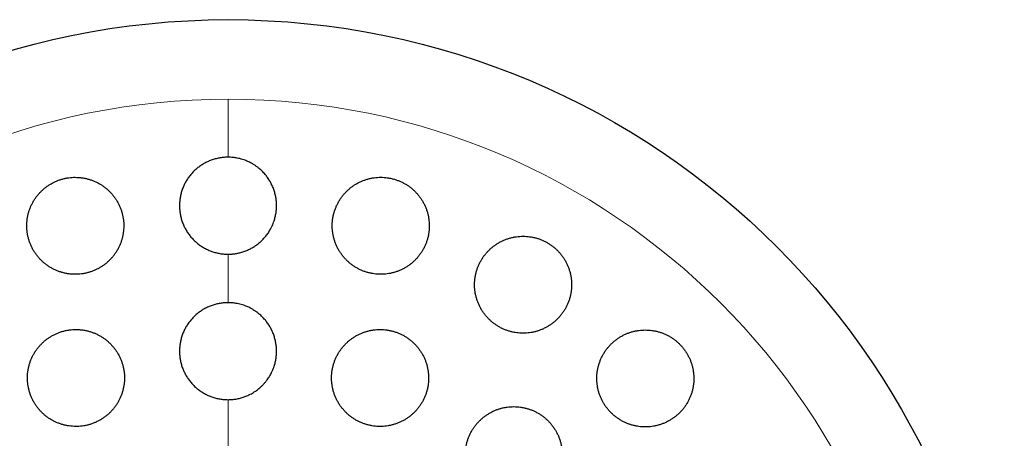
# Model space of a CAD drawing. Header units: millimetres. Extents: x 8 to 303, y 12 to 424.
# Tile 71 of 78: x 160.69 to 180.98, y 415.44 to 424.07. Entities that reach past the tile are written whole.
import ezdxf

# ---------------------------------------------------------------- set-up
doc = ezdxf.new("R2010")
doc.units = ezdxf.units.MM

msp = doc.modelspace()

# ---------------------------------------------------------------- linework, layer by layer
at = {"color": 252, "linetype": 'Continuous', "lineweight": 0}
for p, q in [((164.984, 422.436), (164.984, 421.238)), ((164.984, 419.238), (164.984, 418.238)), ((164.984, 416.238), (164.984, 415.238))]:
    msp.add_line(p, q, dxfattribs=at)
at = {"color": 7, "linetype": 'Continuous', "lineweight": 30}
msp.add_circle((164.984, 408.075), 16, dxfattribs=at)
at = {"color": 252, "linetype": 'Continuous', "lineweight": 0}
for start, end in [(90, 0), (0, 90)]:
    msp.add_arc((164.984, 408.075), 14.361, start, end, dxfattribs=at)
at = {"color": 7, "linetype": 'Continuous', "lineweight": 30}
for points, knots in [([(164.984, 421.238), (164.956, 421.238), (164.901, 421.236), (164.833, 421.228), (164.778, 421.217), (164.737, 421.208), (164.696, 421.196), (164.643, 421.179), (164.579, 421.154), (164.517, 421.124), (164.469, 421.096), (164.433, 421.073), (164.398, 421.049), (164.354, 421.016), (164.301, 420.971), (164.253, 420.922), (164.216, 420.88), (164.19, 420.847), (164.165, 420.813), (164.133, 420.766), (164.098, 420.706), (164.069, 420.644), (164.048, 420.592), (164.033, 420.551), (164.021, 420.511), (164.007, 420.456), (163.993, 420.387), (163.986, 420.318), (163.983, 420.261), (163.983, 420.218), (163.985, 420.175), (163.99, 420.118), (163.998, 420.063), (164.01, 420.008), (164.021, 419.967), (164.033, 419.926), (164.048, 419.885), (164.064, 419.845), (164.088, 419.793), (164.114, 419.743), (164.144, 419.695), (164.168, 419.66), (164.193, 419.625), (164.22, 419.592), (164.249, 419.559), (164.289, 419.518), (164.33, 419.48), (164.374, 419.445), (164.408, 419.42), (164.444, 419.396), (164.48, 419.374), (164.518, 419.353), (164.569, 419.328), (164.633, 419.301), (164.699, 419.279), (164.754, 419.265), (164.795, 419.256), (164.838, 419.249), (164.883, 419.243), (164.932, 419.239), (164.966, 419.239), (164.984, 419.238)], [0, 0, 0, 0, 0.0259799, 0.0521411, 0.0655105, 0.07888, 0.092348, 0.105816, 0.1317956, 0.1579548, 0.171319, 0.1846832, 0.1981442, 0.2116053, 0.2377261, 0.2640255, 0.277458, 0.2908905, 0.304419, 0.3179475, 0.3443612, 0.3709554, 0.3845388, 0.3981221, 0.4118029, 0.4254836, 0.4521727, 0.4790454, 0.4927739, 0.5065023, 0.5203307, 0.534159, 0.5609851, 0.5744943, 0.5880036, 0.601808, 0.6156123, 0.6295191, 0.6434258, 0.6701863, 0.6836635, 0.6971407, 0.7109163, 0.7246918, 0.7385712, 0.7524506, 0.7789704, 0.792327, 0.8056835, 0.8193373, 0.8329912, 0.8467485, 0.8605059, 0.8867197, 0.9131181, 0.9266128, 0.9401074, 0.9537036, 0.9672997, 0.9836275, 1, 1, 1, 1]), ([(164.984, 419.238), (165.011, 419.239), (165.066, 419.24), (165.134, 419.249), (165.189, 419.259), (165.23, 419.269), (165.271, 419.28), (165.324, 419.298), (165.389, 419.323), (165.463, 419.36), (165.523, 419.396), (165.569, 419.427), (165.614, 419.461), (165.666, 419.506), (165.725, 419.565), (165.769, 419.619), (165.803, 419.664), (165.834, 419.711), (165.864, 419.763), (165.893, 419.821), (165.915, 419.873), (165.932, 419.921), (165.946, 419.966), (165.96, 420.021), (165.974, 420.09), (165.981, 420.159), (165.984, 420.216), (165.984, 420.259), (165.982, 420.302), (165.977, 420.358), (165.969, 420.414), (165.957, 420.469), (165.946, 420.51), (165.934, 420.551), (165.919, 420.592), (165.903, 420.632), (165.879, 420.684), (165.853, 420.734), (165.823, 420.782), (165.799, 420.817), (165.774, 420.852), (165.747, 420.885), (165.718, 420.918), (165.678, 420.959), (165.633, 421), (165.582, 421.041), (165.535, 421.073), (165.491, 421.101), (165.449, 421.124), (165.398, 421.149), (165.342, 421.173), (165.281, 421.194), (165.227, 421.209), (165.176, 421.22), (165.129, 421.228), (165.084, 421.234), (165.035, 421.238), (165.001, 421.238), (164.984, 421.238)], [0, 0, 0, 0, 0.025982, 0.052145, 0.065515, 0.078885, 0.092354, 0.105823, 0.131805, 0.158247, 0.18469, 0.198152, 0.211614, 0.237735, 0.264315, 0.290895, 0.304423, 0.317952, 0.344364, 0.36228, 0.380209, 0.398125, 0.411805, 0.425485, 0.452172, 0.479043, 0.49277, 0.506497, 0.520325, 0.534152, 0.560978, 0.574487, 0.587996, 0.6018, 0.615605, 0.629511, 0.643418, 0.67018, 0.683659, 0.697137, 0.710913, 0.72469, 0.73857, 0.752451, 0.778973, 0.796976, 0.814993, 0.832996, 0.846754, 0.860513, 0.886728, 0.904521, 0.922328, 0.94012, 0.953717, 0.967314, 0.983657, 1, 1, 1, 1]), ([(161.835, 420.824), (161.813, 420.824), (161.769, 420.823), (161.702, 420.816), (161.636, 420.805), (161.571, 420.789), (161.508, 420.77), (161.445, 420.746), (161.385, 420.717), (161.326, 420.685), (161.27, 420.65), (161.216, 420.61), (161.165, 420.567), (161.117, 420.521), (161.073, 420.472), (161.031, 420.419), (160.993, 420.365), (160.959, 420.307), (160.929, 420.248), (160.902, 420.186), (160.88, 420.123), (160.862, 420.058), (160.849, 419.992), (160.84, 419.926), (160.835, 419.858), (160.835, 419.791), (160.84, 419.723), (160.849, 419.656), (160.863, 419.59), (160.881, 419.524), (160.903, 419.46), (160.93, 419.397), (160.961, 419.337), (160.997, 419.278), (161.036, 419.222), (161.079, 419.169), (161.125, 419.119), (161.175, 419.072), (161.228, 419.029), (161.284, 418.989), (161.342, 418.953), (161.403, 418.922), (161.465, 418.894), (161.529, 418.871), (161.594, 418.853), (161.661, 418.839), (161.728, 418.829), (161.795, 418.824), (161.863, 418.824), (161.93, 418.828), (161.997, 418.836), (162.063, 418.849), (162.127, 418.867), (162.191, 418.888), (162.252, 418.914), (162.312, 418.944), (162.37, 418.978), (162.425, 419.015), (162.477, 419.056), (162.527, 419.101), (162.574, 419.148), (162.617, 419.199), (162.657, 419.252), (162.693, 419.309), (162.726, 419.367), (162.754, 419.427), (162.779, 419.49), (162.799, 419.553), (162.815, 419.619), (162.826, 419.685), (162.833, 419.752), (162.836, 419.819), (162.834, 419.887), (162.827, 419.954), (162.816, 420.022), (162.801, 420.088), (162.781, 420.152), (162.756, 420.216), (162.727, 420.278), (162.694, 420.338), (162.657, 420.395), (162.616, 420.45), (162.572, 420.502), (162.524, 420.55), (162.472, 420.596), (162.418, 420.638), (162.361, 420.675), (162.302, 420.709), (162.241, 420.739), (162.178, 420.764), (162.113, 420.785), (162.046, 420.802), (161.977, 420.815), (161.906, 420.823), (161.859, 420.823), (161.835, 420.824)], [0, 0, 0, 0, 0.010534, 0.021103, 0.031685, 0.042255, 0.052788, 0.063322, 0.073891, 0.084472, 0.095042, 0.105575, 0.116122, 0.126703, 0.137298, 0.14788, 0.158427, 0.169061, 0.17973, 0.190411, 0.201081, 0.211715, 0.222471, 0.233263, 0.244067, 0.254859, 0.265616, 0.276477, 0.287376, 0.298286, 0.309185, 0.320046, 0.33095, 0.341891, 0.352844, 0.363785, 0.374688, 0.38555, 0.396449, 0.407361, 0.41826, 0.429121, 0.439875, 0.450667, 0.461471, 0.472263, 0.483016, 0.493646, 0.504314, 0.514993, 0.52566, 0.53629, 0.546835, 0.557416, 0.568009, 0.578591, 0.589136, 0.59967, 0.610239, 0.620821, 0.631391, 0.641925, 0.652526, 0.663162, 0.67381, 0.684447, 0.695048, 0.705764, 0.716517, 0.727281, 0.738034, 0.748751, 0.759583, 0.770453, 0.781334, 0.792204, 0.803036, 0.813935, 0.824871, 0.83582, 0.846756, 0.857655, 0.868539, 0.87946, 0.890395, 0.901316, 0.912199, 0.922992, 0.933823, 0.944666, 0.955497, 0.966289, 0.977521, 0.988768, 1, 1, 1, 1]), ([(168.132, 420.824), (168.109, 420.824), (168.065, 420.823), (167.998, 420.816), (167.931, 420.804), (167.866, 420.789), (167.802, 420.769), (167.74, 420.745), (167.679, 420.716), (167.62, 420.684), (167.564, 420.648), (167.51, 420.608), (167.459, 420.565), (167.411, 420.518), (167.366, 420.468), (167.324, 420.415), (167.286, 420.359), (167.252, 420.301), (167.222, 420.24), (167.196, 420.178), (167.174, 420.113), (167.156, 420.048), (167.143, 419.981), (167.135, 419.913), (167.131, 419.845), (167.132, 419.777), (167.138, 419.709), (167.148, 419.641), (167.163, 419.574), (167.182, 419.509), (167.206, 419.444), (167.234, 419.382), (167.266, 419.322), (167.302, 419.264), (167.342, 419.209), (167.386, 419.157), (167.433, 419.108), (167.483, 419.062), (167.536, 419.02), (167.592, 418.982), (167.65, 418.947), (167.71, 418.916), (167.772, 418.89), (167.835, 418.868), (167.9, 418.851), (167.966, 418.837), (168.032, 418.828), (168.098, 418.824), (168.165, 418.824), (168.232, 418.828), (168.298, 418.837), (168.363, 418.85), (168.427, 418.868), (168.49, 418.89), (168.552, 418.916), (168.611, 418.946), (168.669, 418.979), (168.724, 419.017), (168.777, 419.059), (168.826, 419.104), (168.873, 419.152), (168.917, 419.203), (168.957, 419.257), (168.993, 419.314), (169.025, 419.374), (169.054, 419.435), (169.078, 419.498), (169.098, 419.563), (169.113, 419.63), (169.124, 419.697), (169.131, 419.765), (169.133, 419.833), (169.13, 419.901), (169.122, 419.969), (169.11, 420.037), (169.093, 420.103), (169.072, 420.168), (169.046, 420.231), (169.016, 420.292), (168.982, 420.352), (168.944, 420.409), (168.902, 420.462), (168.857, 420.513), (168.809, 420.561), (168.757, 420.605), (168.703, 420.646), (168.646, 420.682), (168.587, 420.715), (168.527, 420.743), (168.464, 420.768), (168.4, 420.788), (168.334, 420.804), (168.267, 420.815), (168.2, 420.823), (168.154, 420.824), (168.132, 420.824)], [0, 0, 0, 0, 0.010623, 0.021283, 0.031956, 0.042616, 0.05324, 0.06386, 0.074515, 0.085183, 0.095839, 0.106459, 0.117162, 0.127901, 0.138653, 0.149393, 0.160096, 0.170919, 0.181778, 0.19265, 0.20351, 0.214332, 0.225228, 0.236161, 0.247107, 0.25804, 0.268935, 0.279824, 0.290751, 0.30169, 0.312617, 0.323505, 0.33431, 0.345152, 0.356007, 0.366848, 0.377652, 0.388333, 0.39905, 0.409781, 0.420498, 0.431178, 0.441751, 0.452361, 0.462982, 0.473592, 0.484165, 0.494693, 0.505258, 0.515834, 0.526399, 0.536927, 0.547492, 0.558092, 0.568704, 0.579304, 0.589869, 0.600534, 0.611234, 0.621947, 0.632648, 0.643313, 0.6541, 0.664924, 0.67576, 0.686584, 0.697372, 0.708251, 0.719168, 0.730098, 0.741015, 0.751895, 0.762795, 0.773734, 0.784684, 0.795622, 0.806522, 0.817361, 0.828237, 0.839126, 0.850001, 0.860839, 0.87156, 0.882318, 0.893089, 0.903847, 0.914567, 0.925168, 0.935806, 0.946456, 0.957094, 0.967696, 0.978459, 0.989236, 1, 1, 1, 1]), ([(171.065, 419.609), (171.043, 419.608), (170.998, 419.607), (170.931, 419.6), (170.864, 419.589), (170.798, 419.573), (170.734, 419.553), (170.671, 419.529), (170.61, 419.5), (170.551, 419.467), (170.495, 419.431), (170.441, 419.391), (170.389, 419.347), (170.341, 419.299), (170.296, 419.249), (170.255, 419.195), (170.217, 419.139), (170.183, 419.08), (170.153, 419.019), (170.127, 418.956), (170.105, 418.891), (170.088, 418.825), (170.076, 418.758), (170.068, 418.69), (170.065, 418.621), (170.066, 418.553), (170.072, 418.485), (170.083, 418.417), (170.099, 418.351), (170.118, 418.286), (170.143, 418.222), (170.171, 418.16), (170.203, 418.1), (170.24, 418.043), (170.28, 417.989), (170.324, 417.937), (170.371, 417.888), (170.421, 417.843), (170.474, 417.802), (170.529, 417.764), (170.587, 417.73), (170.647, 417.7), (170.708, 417.674), (170.772, 417.652), (170.836, 417.635), (170.901, 417.622), (170.967, 417.613), (171.034, 417.609), (171.101, 417.609), (171.167, 417.613), (171.233, 417.622), (171.298, 417.636), (171.363, 417.653), (171.426, 417.675), (171.488, 417.702), (171.547, 417.732), (171.605, 417.766), (171.66, 417.804), (171.713, 417.846), (171.763, 417.892), (171.81, 417.94), (171.854, 417.992), (171.893, 418.047), (171.93, 418.104), (171.962, 418.164), (171.99, 418.226), (172.014, 418.29), (172.034, 418.356), (172.049, 418.422), (172.059, 418.49), (172.065, 418.558), (172.066, 418.626), (172.062, 418.695), (172.054, 418.762), (172.041, 418.83), (172.024, 418.896), (172.002, 418.961), (171.976, 419.023), (171.946, 419.084), (171.912, 419.143), (171.874, 419.199), (171.832, 419.252), (171.787, 419.302), (171.738, 419.349), (171.687, 419.393), (171.633, 419.433), (171.576, 419.469), (171.518, 419.501), (171.457, 419.53), (171.395, 419.554), (171.331, 419.574), (171.266, 419.589), (171.2, 419.6), (171.133, 419.607), (171.088, 419.608), (171.065, 419.609)], [0, 0, 0, 0, 0.010714, 0.021465, 0.032228, 0.04298, 0.053694, 0.064404, 0.07515, 0.085908, 0.096654, 0.107364, 0.118164, 0.129, 0.139849, 0.150686, 0.161486, 0.172372, 0.183296, 0.194232, 0.205155, 0.216042, 0.226939, 0.237874, 0.248822, 0.259757, 0.270654, 0.281481, 0.292346, 0.303223, 0.314088, 0.324914, 0.335621, 0.346365, 0.357122, 0.367866, 0.378572, 0.389164, 0.399792, 0.410432, 0.42106, 0.431651, 0.442183, 0.45275, 0.463329, 0.473896, 0.484428, 0.494979, 0.505565, 0.516163, 0.52675, 0.537301, 0.547941, 0.558617, 0.569305, 0.579981, 0.590622, 0.601385, 0.612183, 0.622994, 0.633793, 0.644556, 0.655422, 0.666324, 0.677239, 0.688141, 0.699007, 0.70991, 0.720851, 0.731805, 0.742745, 0.753648, 0.764505, 0.775401, 0.786308, 0.797203, 0.80806, 0.818807, 0.829592, 0.84039, 0.851174, 0.861921, 0.872545, 0.883205, 0.893878, 0.904538, 0.915161, 0.925702, 0.936279, 0.946869, 0.957446, 0.967988, 0.978654, 0.989333, 1, 1, 1, 1]), ([(164.984, 418.238), (164.956, 418.238), (164.901, 418.236), (164.832, 418.228), (164.777, 418.217), (164.736, 418.208), (164.695, 418.196), (164.642, 418.179), (164.577, 418.153), (164.515, 418.123), (164.467, 418.095), (164.431, 418.072), (164.396, 418.048), (164.351, 418.014), (164.299, 417.969), (164.25, 417.919), (164.214, 417.877), (164.187, 417.844), (164.162, 417.809), (164.131, 417.763), (164.096, 417.702), (164.067, 417.639), (164.046, 417.587), (164.032, 417.547), (164.02, 417.506), (164.006, 417.451), (163.993, 417.383), (163.986, 417.313), (163.983, 417.257), (163.984, 417.214), (163.986, 417.171), (163.991, 417.114), (163.999, 417.059), (164.011, 417.004), (164.022, 416.963), (164.034, 416.923), (164.049, 416.882), (164.065, 416.842), (164.089, 416.791), (164.115, 416.741), (164.145, 416.694), (164.168, 416.659), (164.194, 416.624), (164.221, 416.591), (164.25, 416.559), (164.289, 416.518), (164.341, 416.471), (164.396, 416.428), (164.443, 416.397), (164.48, 416.374), (164.518, 416.353), (164.568, 416.328), (164.632, 416.301), (164.698, 416.279), (164.753, 416.265), (164.795, 416.256), (164.837, 416.249), (164.883, 416.243), (164.931, 416.239), (164.966, 416.239), (164.984, 416.238)], [0, 0, 0, 0, 0.026148, 0.052478, 0.065934, 0.079389, 0.092943, 0.106498, 0.132646, 0.158975, 0.172427, 0.185879, 0.19943, 0.21298, 0.239209, 0.265618, 0.279109, 0.292601, 0.30619, 0.319779, 0.346174, 0.37275, 0.386327, 0.399904, 0.41358, 0.427255, 0.453805, 0.480539, 0.494198, 0.507857, 0.521615, 0.535374, 0.562, 0.575408, 0.588817, 0.602518, 0.616218, 0.630021, 0.643823, 0.670411, 0.683801, 0.697191, 0.710875, 0.724559, 0.738345, 0.752131, 0.778584, 0.805222, 0.818838, 0.832453, 0.846171, 0.859888, 0.886169, 0.912633, 0.926159, 0.939685, 0.953312, 0.966939, 0.983447, 1, 1, 1, 1]), ([(164.984, 416.238), (165.011, 416.239), (165.066, 416.24), (165.135, 416.249), (165.19, 416.26), (165.231, 416.269), (165.272, 416.281), (165.326, 416.298), (165.382, 416.32), (165.44, 416.348), (165.489, 416.375), (165.533, 416.402), (165.571, 416.429), (165.616, 416.463), (165.662, 416.502), (165.708, 416.548), (165.745, 416.589), (165.777, 416.63), (165.805, 416.668), (165.836, 416.714), (165.866, 416.767), (165.895, 416.825), (165.917, 416.877), (165.934, 416.926), (165.947, 416.971), (165.961, 417.026), (165.974, 417.094), (165.981, 417.164), (165.984, 417.22), (165.984, 417.263), (165.982, 417.306), (165.977, 417.362), (165.968, 417.418), (165.956, 417.472), (165.945, 417.513), (165.933, 417.554), (165.918, 417.595), (165.902, 417.635), (165.878, 417.686), (165.852, 417.736), (165.822, 417.783), (165.799, 417.818), (165.773, 417.852), (165.746, 417.886), (165.717, 417.918), (165.678, 417.959), (165.633, 418), (165.582, 418.04), (165.535, 418.073), (165.491, 418.1), (165.45, 418.124), (165.399, 418.149), (165.343, 418.172), (165.282, 418.194), (165.227, 418.209), (165.177, 418.22), (165.13, 418.228), (165.085, 418.234), (165.036, 418.238), (165.001, 418.238), (164.984, 418.238)], [0, 0, 0, 0, 0.0261485, 0.0524791, 0.0659345, 0.0793899, 0.0929444, 0.1064989, 0.1326473, 0.1503882, 0.1681431, 0.185884, 0.1994346, 0.2129852, 0.2392137, 0.257007, 0.2748142, 0.2926076, 0.3061964, 0.3197853, 0.3461792, 0.3640848, 0.3820045, 0.3999101, 0.413585, 0.4272599, 0.4538088, 0.4805411, 0.4941993, 0.5078574, 0.5216154, 0.5353734, 0.5619989, 0.5754071, 0.5888153, 0.6025159, 0.6162164, 0.6300183, 0.6438201, 0.6704086, 0.6837987, 0.6971888, 0.7108731, 0.7245574, 0.7383437, 0.7521301, 0.7785834, 0.7965364, 0.8145037, 0.8324566, 0.8461744, 0.8598922, 0.8861726, 0.9040076, 0.9218568, 0.9396917, 0.9533185, 0.9669453, 0.9834727, 1, 1, 1, 1]), ([(161.849, 417.686), (161.827, 417.685), (161.782, 417.684), (161.716, 417.677), (161.649, 417.666), (161.584, 417.651), (161.52, 417.631), (161.458, 417.607), (161.397, 417.578), (161.338, 417.546), (161.281, 417.51), (161.228, 417.47), (161.177, 417.427), (161.128, 417.38), (161.084, 417.33), (161.042, 417.277), (161.004, 417.222), (160.97, 417.164), (160.94, 417.104), (160.914, 417.042), (160.892, 416.979), (160.875, 416.914), (160.862, 416.848), (160.853, 416.781), (160.849, 416.714), (160.849, 416.646), (160.854, 416.579), (160.864, 416.512), (160.878, 416.446), (160.896, 416.381), (160.919, 416.317), (160.946, 416.255), (160.977, 416.195), (161.013, 416.137), (161.052, 416.081), (161.095, 416.028), (161.141, 415.979), (161.191, 415.932), (161.244, 415.889), (161.299, 415.85), (161.357, 415.814), (161.418, 415.783), (161.48, 415.756), (161.544, 415.733), (161.609, 415.714), (161.675, 415.7), (161.742, 415.691), (161.81, 415.686), (161.877, 415.686), (161.945, 415.69), (162.012, 415.698), (162.078, 415.711), (162.143, 415.729), (162.206, 415.751), (162.268, 415.777), (162.328, 415.807), (162.386, 415.841), (162.441, 415.879), (162.494, 415.92), (162.544, 415.965), (162.59, 416.013), (162.634, 416.064), (162.674, 416.118), (162.71, 416.175), (162.742, 416.234), (162.77, 416.294), (162.795, 416.357), (162.814, 416.421), (162.83, 416.487), (162.841, 416.553), (162.848, 416.62), (162.85, 416.687), (162.848, 416.755), (162.841, 416.822), (162.829, 416.889), (162.813, 416.955), (162.793, 417.019), (162.768, 417.082), (162.739, 417.144), (162.706, 417.203), (162.669, 417.26), (162.628, 417.314), (162.584, 417.365), (162.536, 417.414), (162.485, 417.459), (162.431, 417.5), (162.374, 417.538), (162.315, 417.571), (162.254, 417.601), (162.191, 417.626), (162.126, 417.647), (162.06, 417.664), (161.991, 417.677), (161.92, 417.684), (161.873, 417.685), (161.849, 417.686)], [0, 0, 0, 0, 0.010614, 0.021264, 0.031926, 0.042576, 0.053189, 0.063803, 0.074453, 0.085116, 0.095766, 0.10638, 0.116993, 0.127641, 0.138303, 0.148952, 0.159565, 0.170218, 0.180907, 0.191609, 0.202299, 0.212952, 0.223673, 0.234429, 0.245198, 0.255955, 0.266676, 0.277461, 0.288283, 0.299117, 0.309939, 0.320724, 0.331544, 0.3424, 0.353269, 0.364125, 0.374944, 0.385751, 0.396596, 0.407453, 0.418297, 0.429104, 0.439858, 0.450649, 0.461453, 0.472244, 0.482998, 0.493681, 0.504402, 0.515135, 0.525855, 0.536538, 0.547166, 0.557829, 0.568505, 0.579169, 0.589796, 0.600406, 0.611051, 0.621709, 0.632354, 0.642964, 0.6536, 0.664273, 0.674958, 0.685631, 0.696269, 0.706967, 0.717701, 0.728447, 0.739182, 0.74988, 0.760647, 0.77145, 0.782266, 0.793069, 0.803836, 0.814649, 0.825499, 0.836362, 0.847211, 0.858024, 0.868841, 0.879694, 0.89056, 0.901413, 0.912229, 0.923003, 0.933815, 0.944639, 0.95545, 0.966224, 0.977478, 0.988746, 1, 1, 1, 1]), ([(168.118, 417.686), (168.095, 417.685), (168.05, 417.684), (167.983, 417.677), (167.917, 417.666), (167.851, 417.65), (167.787, 417.63), (167.724, 417.606), (167.663, 417.577), (167.604, 417.545), (167.548, 417.508), (167.494, 417.468), (167.443, 417.425), (167.395, 417.377), (167.35, 417.327), (167.308, 417.274), (167.27, 417.218), (167.236, 417.16), (167.206, 417.099), (167.18, 417.036), (167.159, 416.972), (167.142, 416.906), (167.129, 416.84), (167.121, 416.772), (167.117, 416.704), (167.118, 416.636), (167.124, 416.569), (167.134, 416.501), (167.149, 416.435), (167.168, 416.37), (167.192, 416.306), (167.22, 416.244), (167.252, 416.184), (167.288, 416.127), (167.328, 416.072), (167.371, 416.02), (167.418, 415.971), (167.467, 415.925), (167.52, 415.883), (167.576, 415.845), (167.634, 415.81), (167.694, 415.779), (167.755, 415.753), (167.819, 415.731), (167.884, 415.713), (167.95, 415.699), (168.016, 415.69), (168.083, 415.686), (168.15, 415.686), (168.217, 415.69), (168.283, 415.699), (168.349, 415.712), (168.413, 415.73), (168.477, 415.752), (168.539, 415.778), (168.599, 415.808), (168.656, 415.842), (168.712, 415.88), (168.764, 415.922), (168.814, 415.967), (168.861, 416.016), (168.905, 416.067), (168.944, 416.122), (168.981, 416.179), (169.013, 416.239), (169.041, 416.3), (169.065, 416.363), (169.085, 416.428), (169.1, 416.494), (169.111, 416.562), (169.117, 416.629), (169.118, 416.697), (169.115, 416.765), (169.108, 416.833), (169.095, 416.9), (169.079, 416.966), (169.057, 417.03), (169.032, 417.093), (169.002, 417.154), (168.968, 417.213), (168.931, 417.27), (168.889, 417.323), (168.844, 417.374), (168.796, 417.421), (168.745, 417.465), (168.691, 417.506), (168.634, 417.543), (168.576, 417.576), (168.515, 417.604), (168.452, 417.629), (168.388, 417.649), (168.322, 417.665), (168.255, 417.677), (168.187, 417.684), (168.141, 417.685), (168.118, 417.686)], [0, 0, 0, 0, 0.010679, 0.021395, 0.032123, 0.042839, 0.053518, 0.064195, 0.074908, 0.085633, 0.096346, 0.107023, 0.11775, 0.128513, 0.139288, 0.150051, 0.160778, 0.171568, 0.182395, 0.193234, 0.204061, 0.214851, 0.225671, 0.236528, 0.247398, 0.258255, 0.269075, 0.279879, 0.29072, 0.301573, 0.312414, 0.323218, 0.333966, 0.344751, 0.355548, 0.366333, 0.377081, 0.387758, 0.398473, 0.409199, 0.419914, 0.430591, 0.441215, 0.451875, 0.462547, 0.473208, 0.483832, 0.494441, 0.505087, 0.515746, 0.526392, 0.537002, 0.547643, 0.558321, 0.56901, 0.579688, 0.590329, 0.601034, 0.611775, 0.622527, 0.633268, 0.643973, 0.654745, 0.665554, 0.676375, 0.687184, 0.697956, 0.708772, 0.719624, 0.730489, 0.741341, 0.752156, 0.76297, 0.773822, 0.784686, 0.795537, 0.806351, 0.817119, 0.827925, 0.838744, 0.84955, 0.860318, 0.871017, 0.881754, 0.892502, 0.903238, 0.913937, 0.924574, 0.935248, 0.945934, 0.956607, 0.967244, 0.978158, 0.989086, 1, 1, 1, 1]), ([(173.585, 417.676), (173.562, 417.675), (173.517, 417.674), (173.449, 417.667), (173.382, 417.656), (173.316, 417.64), (173.251, 417.619), (173.188, 417.595), (173.127, 417.566), (173.068, 417.533), (173.011, 417.496), (172.957, 417.455), (172.905, 417.411), (172.857, 417.363), (172.812, 417.312), (172.77, 417.258), (172.733, 417.201), (172.699, 417.142), (172.669, 417.08), (172.644, 417.016), (172.623, 416.951), (172.606, 416.885), (172.594, 416.818), (172.587, 416.75), (172.584, 416.681), (172.586, 416.613), (172.592, 416.545), (172.604, 416.478), (172.619, 416.412), (172.639, 416.347), (172.664, 416.284), (172.692, 416.223), (172.725, 416.164), (172.761, 416.107), (172.801, 416.053), (172.845, 416.002), (172.892, 415.954), (172.942, 415.909), (172.994, 415.868), (173.049, 415.83), (173.107, 415.796), (173.167, 415.767), (173.228, 415.741), (173.291, 415.719), (173.355, 415.702), (173.421, 415.689), (173.487, 415.68), (173.553, 415.676), (173.62, 415.676), (173.687, 415.68), (173.753, 415.689), (173.819, 415.703), (173.883, 415.721), (173.947, 415.743), (174.009, 415.77), (174.069, 415.8), (174.127, 415.835), (174.183, 415.873), (174.236, 415.916), (174.286, 415.962), (174.333, 416.011), (174.376, 416.063), (174.416, 416.119), (174.452, 416.177), (174.484, 416.237), (174.512, 416.3), (174.536, 416.364), (174.555, 416.429), (174.569, 416.496), (174.579, 416.564), (174.584, 416.632), (174.585, 416.7), (174.581, 416.768), (174.572, 416.836), (174.559, 416.903), (174.542, 416.968), (174.52, 417.033), (174.493, 417.095), (174.463, 417.155), (174.429, 417.213), (174.391, 417.269), (174.349, 417.322), (174.304, 417.371), (174.256, 417.418), (174.205, 417.461), (174.151, 417.501), (174.095, 417.537), (174.036, 417.569), (173.976, 417.597), (173.914, 417.621), (173.85, 417.641), (173.785, 417.656), (173.719, 417.667), (173.652, 417.674), (173.607, 417.675), (173.585, 417.676)], [0, 0, 0, 0, 0.010805, 0.021647, 0.032502, 0.043345, 0.05415, 0.064952, 0.07579, 0.08664, 0.097479, 0.108281, 0.119154, 0.130064, 0.140987, 0.151897, 0.16277, 0.173673, 0.184613, 0.195565, 0.206505, 0.217407, 0.228255, 0.239141, 0.250039, 0.260924, 0.271771, 0.282505, 0.293277, 0.304061, 0.314832, 0.325566, 0.336179, 0.346828, 0.35749, 0.36814, 0.378753, 0.38929, 0.399864, 0.41045, 0.421024, 0.431562, 0.442102, 0.452677, 0.463264, 0.47384, 0.48438, 0.494997, 0.50565, 0.516314, 0.526967, 0.537584, 0.548321, 0.559093, 0.569877, 0.58065, 0.591386, 0.602234, 0.613119, 0.624015, 0.6349, 0.645748, 0.65665, 0.66759, 0.678542, 0.689481, 0.700383, 0.711257, 0.722169, 0.733093, 0.744004, 0.754877, 0.765651, 0.776463, 0.787287, 0.798098, 0.808872, 0.81952, 0.830205, 0.840903, 0.851588, 0.862236, 0.872789, 0.883378, 0.89398, 0.904569, 0.915122, 0.925651, 0.936216, 0.946794, 0.957359, 0.967889, 0.978588, 0.9893, 1, 1, 1, 1]), ([(170.874, 416.095), (170.851, 416.094), (170.806, 416.093), (170.739, 416.086), (170.672, 416.075), (170.606, 416.059), (170.542, 416.039), (170.479, 416.014), (170.418, 415.985), (170.359, 415.952), (170.302, 415.916), (170.248, 415.875), (170.197, 415.831), (170.148, 415.784), (170.103, 415.733), (170.062, 415.679), (170.024, 415.623), (169.99, 415.564), (169.96, 415.503), (169.935, 415.44), (169.913, 415.375), (169.896, 415.309), (169.884, 415.243), (169.876, 415.175), (169.873, 415.107), (169.875, 415.039), (169.881, 414.971), (169.891, 414.905), (169.907, 414.838), (169.926, 414.773), (169.95, 414.71), (169.978, 414.648), (170.01, 414.589), (170.046, 414.532), (170.086, 414.477), (170.129, 414.426), (170.176, 414.377), (170.226, 414.332), (170.278, 414.29), (170.334, 414.252), (170.392, 414.218), (170.451, 414.187), (170.513, 414.161), (170.576, 414.139), (170.641, 414.121), (170.707, 414.108), (170.773, 414.099), (170.84, 414.094), (170.907, 414.094), (170.974, 414.099), (171.04, 414.108), (171.106, 414.121), (171.171, 414.139), (171.235, 414.161), (171.297, 414.188), (171.357, 414.218), (171.415, 414.252), (171.47, 414.291), (171.523, 414.333), (171.573, 414.379), (171.62, 414.427), (171.663, 414.479), (171.703, 414.534), (171.739, 414.592), (171.771, 414.652), (171.799, 414.714), (171.823, 414.777), (171.842, 414.842), (171.857, 414.909), (171.868, 414.976), (171.873, 415.044), (171.875, 415.112), (171.871, 415.18), (171.863, 415.247), (171.85, 415.314), (171.833, 415.38), (171.812, 415.444), (171.786, 415.506), (171.756, 415.567), (171.722, 415.625), (171.684, 415.682), (171.643, 415.735), (171.598, 415.785), (171.55, 415.832), (171.499, 415.876), (171.445, 415.916), (171.389, 415.953), (171.33, 415.985), (171.27, 416.014), (171.207, 416.038), (171.143, 416.058), (171.078, 416.074), (171.011, 416.086), (170.942, 416.093), (170.897, 416.094), (170.874, 416.095)], [0, 0, 0, 0, 0.010749, 0.021535, 0.032334, 0.04312, 0.05387, 0.064617, 0.0754, 0.086196, 0.09698, 0.107727, 0.118519, 0.129348, 0.140189, 0.151018, 0.16181, 0.17263, 0.183488, 0.194358, 0.205215, 0.216036, 0.226838, 0.237677, 0.248529, 0.259368, 0.27017, 0.280915, 0.291697, 0.302491, 0.313273, 0.324017, 0.334692, 0.345403, 0.356127, 0.366838, 0.377513, 0.388135, 0.398793, 0.409464, 0.420123, 0.430745, 0.441356, 0.452002, 0.462661, 0.473307, 0.483918, 0.494562, 0.505241, 0.515933, 0.526613, 0.537257, 0.547965, 0.558708, 0.569465, 0.580208, 0.590916, 0.601691, 0.612503, 0.623327, 0.634138, 0.644913, 0.655729, 0.666583, 0.677448, 0.688302, 0.699118, 0.709931, 0.720781, 0.731644, 0.742494, 0.753306, 0.764072, 0.774875, 0.785691, 0.796494, 0.80726, 0.817956, 0.828689, 0.839434, 0.850167, 0.860863, 0.871498, 0.882169, 0.892853, 0.903524, 0.914159, 0.924767, 0.935412, 0.946069, 0.956714, 0.967323, 0.978211, 0.989112, 1, 1, 1, 1])]:
    msp.add_open_spline(points, degree=3, knots=knots, dxfattribs=at)

doc.saveas('drawing.dxf')
